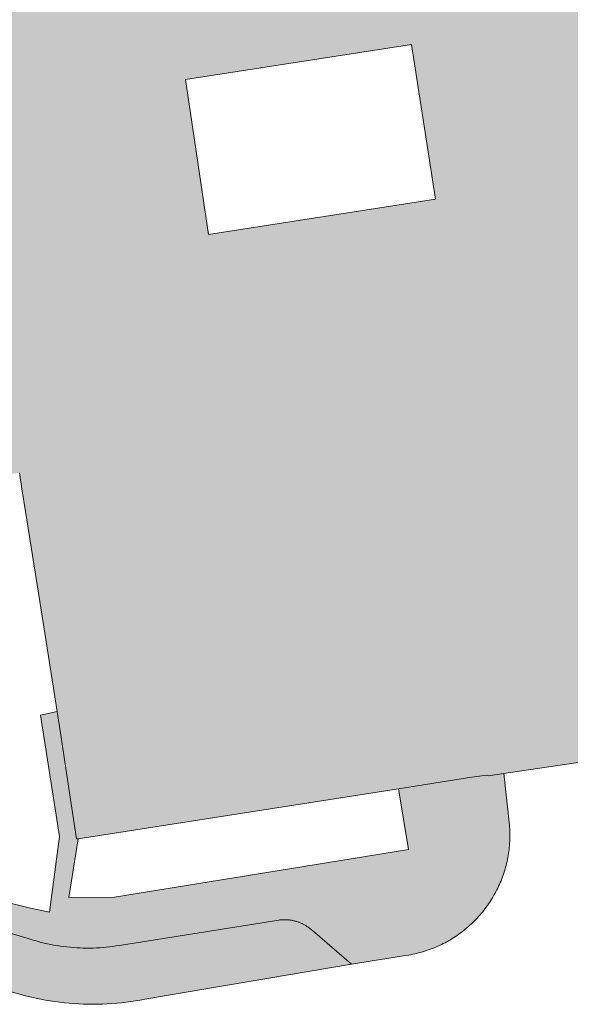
# Model space of a CAD drawing. Extents: x 97094 to 109644, y 463509 to 471969.
# Tile 201 of 256: x 103358 to 103382, y 468559 to 468601. Entities that reach past the tile are written whole.
import ezdxf

# ---------------------------------------------------------------- set-up
doc = ezdxf.new("R2010")
doc.units = 0
doc.layers.add('109 Onkruidbestrijding elementen', color=6, linetype='Continuous', lineweight=20, true_color=0xff00ff)

msp = doc.modelspace()

# ---------------------------------------------------------------- hatches: boundary and pattern name
at = {"layer": '109 Onkruidbestrijding elementen', "true_color": 0xff00ff}
h = msp.add_hatch(color=6, dxfattribs=at)
h.paths.add_polyline_path([(103385.443, 468619.736), (103383.906, 468618.322), (103383.833, 468618.261), (103383.701, 468618.147), (103383.571, 468618.031), (103383.444, 468617.913), (103383.318, 468617.793), (103383.194, 468617.67), (103383.073, 468617.546), (103382.953, 468617.419), (103382.836, 468617.29), (103382.721, 468617.16), (103382.608, 468617.027), (103382.497, 468616.893), (103382.389, 468616.757), (103382.283, 468616.618), (103382.179, 468616.479), (103382.078, 468616.337), (103381.979, 468616.194), (103381.882, 468616.049), (103381.788, 468615.902), (103381.697, 468615.754), (103381.608, 468615.604), (103381.522, 468615.453), (103381.438, 468615.301), (103381.357, 468615.147), (103381.278, 468614.991), (103381.202, 468614.835), (103381.129, 468614.677), (103381.058, 468614.518), (103380.99, 468614.357), (103380.925, 468614.196), (103380.67, 468613.549), (103380.097, 468609.955), (103373.349, 468608.969), (103358.925, 468606.715), (103348.547, 468605.21), (103349.266, 468600.399), (103350.044, 468595.184), (103350.832, 468589.91), (103356.086, 468590.651), (103356.664, 468586.223), (103356.729, 468585.727), (103356.794, 468585.231), (103352.617, 468584.584), (103352.809, 468582.785), (103352.822, 468582.662), (103353.037, 468581.27), (103353.074, 468581.027), (103357.565, 468581.72), (103357.677, 468581.014), (103357.832, 468580.034), (103358.557, 468575.46), (103359.115, 468571.938), (103359.217, 468571.294), (103359.379, 468570.267), (103359.757, 468567.754), (103360.061, 468565.734), (103360.135, 468565.746), (103374.107, 468567.927), (103375.193, 468568.097), (103375.656, 468568.169), (103377.206, 468568.423), (103377.959, 468568.513), (103378.027, 468568.493), (103378.706, 468568.593), (103385.285, 468569.559), (103385.286, 468569.561), (103385.577, 468569.678), (103387.812, 468570.045), (103390.169, 468570.403), (103401.159, 468572.073), (103404.119, 468572.522), (103412.055, 468573.728), (103412.648, 468573.818), (103411.866, 468578.521), (103411.023, 468583.592), (103410.086, 468583.472), (103409.512, 468587.859), (103409.215, 468591.869), (103409.006, 468593.518), (103408.403, 468598.264), (103407.646, 468603.374), (103407.635, 468603.467), (103407.41, 468605.441), (103407.498, 468605.854), (103407.719, 468606.188), (103408.084, 468606.433), (103408.416, 468606.656), (103410.631, 468606.929), (103410.611, 468610.374), (103410.611, 468610.407), (103410.626, 468610.407), (103412.147, 468613.818), (103413.532, 468617.067), (103414.093, 468619.627), (103414.223, 468623.042), (103414.23, 468623.224), (103413.589, 468623.125), (103410.613, 468622.74), (103409.15, 468617.197), (103408.699, 468616.737), (103407.064, 468616.566), (103407.191, 468611.93), (103400.215, 468611.166), (103400.002, 468613.111), (103399.719, 468615.732), (103398.308, 468615.553), (103395.027, 468615.208), (103393.12, 468617.713), (103392.576, 468618.338), (103392.315, 468618.569), (103391.957, 468618.887), (103391.872, 468618.952), (103391.785, 468619.016), (103391.698, 468619.078), (103391.61, 468619.139), (103391.52, 468619.198), (103391.43, 468619.255), (103391.338, 468619.311), (103391.246, 468619.366), (103391.153, 468619.419), (103391.059, 468619.471), (103390.964, 468619.52), (103390.868, 468619.569), (103390.772, 468619.615), (103390.674, 468619.66), (103390.576, 468619.704), (103390.477, 468619.745), (103390.378, 468619.786), (103390.278, 468619.824), (103390.177, 468619.861), (103390.076, 468619.896), (103389.974, 468619.929), (103389.871, 468619.96), (103389.768, 468619.99), (103389.665, 468620.018), (103389.561, 468620.045), (103389.456, 468620.069), (103389.352, 468620.092), (103389.247, 468620.113), (103389.141, 468620.132), (103389.035, 468620.15), (103388.929, 468620.166), (103388.823, 468620.18), (103388.716, 468620.192), (103388.61, 468620.202), (103388.503, 468620.211), (103388.396, 468620.218), (103388.289, 468620.223), (103388.181, 468620.226), (103388.074, 468620.227), (103387.967, 468620.227), (103387.86, 468620.224), (103387.753, 468620.22), (103387.645, 468620.214), (103387.538, 468620.207), (103387.432, 468620.197), (103387.325, 468620.186), (103387.219, 468620.173), (103387.112, 468620.158), (103387.006, 468620.142), (103386.901, 468620.123), (103386.795, 468620.103), (103386.69, 468620.081), (103386.586, 468620.058), (103386.482, 468620.032), (103386.378, 468620.005), (103386.275, 468619.976), (103386.172, 468619.945), (103386.07, 468619.913), (103385.968, 468619.879), (103385.867, 468619.843), (103385.443, 468619.736)])
h.paths.add_polyline_path([(103365.088, 468597.022), (103364.812, 468598.878), (103374.676, 468600.414), (103375.722, 468593.657), (103365.818, 468592.123), (103365.088, 468597.022)])
h.paths.add_polyline_path([(103391.863, 468603.115), (103391.547, 468603.167), (103391.113, 468600.563), (103391.361, 468600.597), (103391.408, 468600.25), (103389.984, 468600.218), (103388.566, 468600.359), (103387.176, 468600.669), (103385.234, 468601.614), (103383.644, 468603.075), (103382.539, 468604.93), (103384.038, 468613.909), (103383.885, 468613.848), (103383.743, 468614.13), (103389.967, 468616.667), (103397.322, 468607.496), (103393.29, 468604.262), (103393.246, 468603.996), (103391.863, 468603.115)])
for points in [[(103338.157, 468595.396), (103338.791, 468579.198), (103338.836, 468578.807), (103338.887, 468578.416), (103338.945, 468578.027), (103339.01, 468577.639), (103339.081, 468577.251), (103339.159, 468576.865), (103339.243, 468576.481), (103339.335, 468576.098), (103339.432, 468575.716), (103339.537, 468575.337), (103339.647, 468574.959), (103339.765, 468574.583), (103339.888, 468574.209), (103340.019, 468573.837), (103340.155, 468573.468), (103340.298, 468573.101), (103340.447, 468572.737), (103340.602, 468572.375), (103340.764, 468572.016), (103340.931, 468571.659), (103341.105, 468571.306), (103341.307, 468570.913), (103341.517, 468570.525), (103341.734, 468570.14), (103341.958, 468569.759), (103342.19, 468569.383), (103342.428, 468569.012), (103342.674, 468568.645), (103342.927, 468568.283), (103343.187, 468567.926), (103343.423, 468567.614), (103343.663, 468567.307), (103343.909, 468567.004), (103344.161, 468566.705), (103344.417, 468566.41), (103344.678, 468566.119), (103344.944, 468565.833), (103345.215, 468565.552), (103345.491, 468565.275), (103345.771, 468565.004), (103346.056, 468564.736), (103346.346, 468564.474), (103346.64, 468564.217), (103346.938, 468563.965), (103347.24, 468563.718), (103347.547, 468563.476), (103347.858, 468563.239), (103348.173, 468563.008), (103348.491, 468562.782), (103348.814, 468562.561), (103349.14, 468562.346), (103349.469, 468562.137), (103349.803, 468561.933), (103350.139, 468561.735), (103350.479, 468561.543), (103350.823, 468561.357), (103351.169, 468561.176), (103351.518, 468561.001), (103351.871, 468560.833), (103352.226, 468560.67), (103352.584, 468560.514), (103352.944, 468560.363), (103353.307, 468560.219), (103353.672, 468560.081), (103354.04, 468559.949), (103354.04, 468559.951), (103357.893, 468558.876), (103357.894, 468558.876), (103358.096, 468558.827), (103358.299, 468558.781), (103358.502, 468558.739), (103358.706, 468558.7), (103358.911, 468558.666), (103359.117, 468558.634), (103359.323, 468558.607), (103359.529, 468558.583), (103359.736, 468558.562), (103359.943, 468558.546), (103360.15, 468558.533), (103360.358, 468558.523), (103360.566, 468558.518), (103360.773, 468558.516), (103360.981, 468558.517), (103361.189, 468558.523), (103361.396, 468558.532), (103361.604, 468558.544), (103361.811, 468558.561), (103362.018, 468558.581), (103362.224, 468558.604), (103362.43, 468558.631), (103362.636, 468558.662), (103362.841, 468558.697), (103363.045, 468558.735), (103372.057, 468560.261), (103370.351, 468561.733), (103370.328, 468561.753), (103370.305, 468561.773), (103370.282, 468561.793), (103370.258, 468561.812), (103370.234, 468561.831), (103370.21, 468561.85), (103370.186, 468561.868), (103370.161, 468561.885), (103370.136, 468561.903), (103370.11, 468561.919), (103370.084, 468561.936), (103370.058, 468561.952), (103370.032, 468561.967), (103370.006, 468561.982), (103369.979, 468561.997), (103369.952, 468562.011), (103369.924, 468562.024), (103369.897, 468562.038), (103369.869, 468562.05), (103369.841, 468562.063), (103369.813, 468562.074), (103369.785, 468562.086), (103369.756, 468562.097), (103369.728, 468562.107), (103369.699, 468562.117), (103369.67, 468562.126), (103369.641, 468562.135), (103369.611, 468562.143), (103369.582, 468562.151), (103369.552, 468562.159), (103369.522, 468562.165), (103369.493, 468562.172), (103369.463, 468562.178), (103369.433, 468562.183), (103369.403, 468562.188), (103369.372, 468562.192), (103369.342, 468562.196), (103369.312, 468562.199), (103369.282, 468562.202), (103369.251, 468562.205), (103369.221, 468562.206), (103369.19, 468562.208), (103369.16, 468562.208), (103369.129, 468562.209), (103369.099, 468562.208), (103369.068, 468562.208), (103369.038, 468562.206), (103369.007, 468562.204), (103368.977, 468562.202), (103368.947, 468562.199), (103368.916, 468562.196), (103368.886, 468562.192), (103361.925, 468561.083), (103361.783, 468561.061), (103361.641, 468561.041), (103361.499, 468561.024), (103361.356, 468561.009), (103361.213, 468560.996), (103361.07, 468560.986), (103360.926, 468560.979), (103360.783, 468560.973), (103360.639, 468560.971), (103360.496, 468560.971), (103360.352, 468560.973), (103360.209, 468560.978), (103360.066, 468560.985), (103359.922, 468560.994), (103359.779, 468561.007), (103359.637, 468561.021), (103359.494, 468561.038), (103359.352, 468561.057), (103359.21, 468561.079), (103359.069, 468561.104), (103358.928, 468561.13), (103358.787, 468561.159), (103358.647, 468561.191), (103358.469, 468561.235), (103358.292, 468561.283), (103358.117, 468561.335), (103357.942, 468561.39), (103354.734, 468562.328), (103354.068, 468562.523), (103353.72, 468562.665), (103353.374, 468562.814), (103353.031, 468562.97), (103352.692, 468563.131), (103352.355, 468563.299), (103352.021, 468563.473), (103351.691, 468563.654), (103351.364, 468563.84), (103351.041, 468564.033), (103350.721, 468564.231), (103349.026, 468565.425), (103348.741, 468565.652), (103348.46, 468565.885), (103348.184, 468566.122), (103347.911, 468566.365), (103347.643, 468566.612), (103347.38, 468566.864), (103347.12, 468567.12), (103346.866, 468567.382), (103346.616, 468567.647), (103346.371, 468567.917), (103346.131, 468568.191), (103345.896, 468568.47), (103345.665, 468568.753), (103345.44, 468569.039), (103345.22, 468569.33), (103345.002, 468569.629), (103344.789, 468569.932), (103344.582, 468570.239), (103344.381, 468570.55), (103344.185, 468570.864), (103343.994, 468571.182), (103343.81, 468571.503), (103343.631, 468571.827), (103343.459, 468572.155), (103343.292, 468572.485), (103343.131, 468572.819), (103342.979, 468573.15), (103342.832, 468573.483), (103342.692, 468573.819), (103342.557, 468574.158), (103342.429, 468574.499), (103342.307, 468574.842), (103342.19, 468575.187), (103342.08, 468575.534), (103341.977, 468575.883), (103341.879, 468576.234), (103341.788, 468576.587), (103341.702, 468576.941), (103341.624, 468577.296), (103341.551, 468577.653), (103341.485, 468578.012), (103341.425, 468578.371), (103341.372, 468578.731), (103341.325, 468579.092), (103341.285, 468579.454), (103341.251, 468579.817), (103341.223, 468580.18), (103340.626, 468596.19), (103340.525, 468598.293), (103338.157, 468595.396)], [(103370.351, 468561.733), (103372.057, 468560.261), (103374.33, 468560.633), (103374.552, 468560.666), (103374.639, 468560.682), (103374.726, 468560.699), (103374.813, 468560.717), (103374.899, 468560.737), (103374.985, 468560.759), (103375.07, 468560.782), (103375.156, 468560.806), (103375.24, 468560.832), (103375.325, 468560.859), (103375.409, 468560.887), (103375.492, 468560.917), (103375.575, 468560.948), (103375.657, 468560.981), (103375.739, 468561.015), (103375.82, 468561.05), (103375.901, 468561.087), (103375.981, 468561.125), (103376.06, 468561.165), (103376.139, 468561.205), (103376.216, 468561.247), (103376.294, 468561.291), (103376.37, 468561.335), (103376.446, 468561.381), (103376.521, 468561.428), (103376.595, 468561.477), (103376.669, 468561.526), (103376.741, 468561.577), (103376.813, 468561.629), (103376.884, 468561.682), (103376.953, 468561.737), (103377.022, 468561.792), (103377.09, 468561.849), (103377.158, 468561.907), (103377.224, 468561.966), (103377.289, 468562.026), (103377.353, 468562.087), (103377.416, 468562.149), (103377.478, 468562.212), (103377.539, 468562.276), (103377.599, 468562.342), (103377.658, 468562.408), (103377.715, 468562.475), (103377.772, 468562.543), (103377.827, 468562.612), (103377.882, 468562.682), (103377.935, 468562.753), (103377.987, 468562.825), (103378.037, 468562.897), (103378.087, 468562.971), (103378.135, 468563.045), (103378.182, 468563.12), (103378.228, 468563.196), (103378.272, 468563.273), (103378.316, 468563.35), (103378.358, 468563.428), (103378.398, 468563.507), (103378.437, 468563.586), (103378.475, 468563.666), (103378.512, 468563.747), (103378.547, 468563.828), (103378.581, 468563.91), (103378.614, 468563.992), (103378.645, 468564.075), (103378.675, 468564.158), (103378.703, 468564.242), (103378.73, 468564.327), (103378.756, 468564.411), (103378.78, 468564.497), (103378.802, 468564.582), (103378.824, 468564.668), (103378.844, 468564.754), (103378.862, 468564.841), (103378.879, 468564.928), (103378.894, 468565.015), (103378.908, 468565.103), (103378.921, 468565.19), (103378.932, 468565.278), (103378.942, 468565.366), (103378.95, 468565.454), (103378.957, 468565.543), (103378.962, 468565.631), (103378.966, 468565.72), (103378.968, 468565.808), (103378.969, 468565.897), (103378.968, 468565.985), (103378.966, 468566.074), (103378.963, 468566.162), (103378.958, 468566.251), (103378.951, 468566.339), (103378.706, 468568.593), (103378.027, 468568.493), (103377.959, 468568.513), (103377.206, 468568.423), (103375.656, 468568.169), (103375.193, 468568.097), (103374.107, 468567.927), (103374.55, 468565.28), (103372.576, 468564.96), (103361.716, 468563.198), (103359.728, 468563.178), (103360.135, 468565.746), (103360.061, 468565.734), (103359.757, 468567.754), (103359.379, 468570.267), (103359.217, 468571.294), (103358.48, 468571.142), (103359.313, 468565.842), (103358.882, 468562.532), (103358.465, 468562.618), (103358.049, 468562.711), (103357.635, 468562.812), (103357.222, 468562.919), (103356.812, 468563.034), (103356.404, 468563.156), (103355.998, 468563.286), (103355.594, 468563.422), (103355.193, 468563.565), (103354.794, 468563.715), (103354.398, 468563.873), (103354.005, 468564.037), (103353.614, 468564.208), (103353.227, 468564.386), (103352.843, 468564.57), (103352.462, 468564.761), (103352.085, 468564.959), (103351.711, 468565.164), (103351.341, 468565.375), (103350.974, 468565.592), (103350.761, 468565.027), (103350.699, 468564.323), (103350.721, 468564.231), (103351.041, 468564.033), (103351.364, 468563.84), (103351.691, 468563.654), (103352.021, 468563.473), (103352.355, 468563.299), (103352.692, 468563.131), (103353.031, 468562.97), (103353.374, 468562.814), (103353.72, 468562.665), (103354.068, 468562.523), (103354.734, 468562.328), (103357.942, 468561.39), (103358.117, 468561.335), (103358.292, 468561.283), (103358.469, 468561.235), (103358.647, 468561.191), (103358.787, 468561.159), (103358.928, 468561.13), (103359.069, 468561.104), (103359.21, 468561.079), (103359.352, 468561.057), (103359.494, 468561.038), (103359.637, 468561.021), (103359.779, 468561.007), (103359.922, 468560.994), (103360.066, 468560.985), (103360.209, 468560.978), (103360.352, 468560.973), (103360.496, 468560.971), (103360.639, 468560.971), (103360.783, 468560.973), (103360.926, 468560.979), (103361.07, 468560.986), (103361.213, 468560.996), (103361.356, 468561.009), (103361.499, 468561.024), (103361.641, 468561.041), (103361.783, 468561.061), (103361.925, 468561.083), (103368.886, 468562.192), (103368.916, 468562.196), (103368.947, 468562.199), (103368.977, 468562.202), (103369.007, 468562.204), (103369.038, 468562.206), (103369.068, 468562.208), (103369.099, 468562.208), (103369.129, 468562.209), (103369.16, 468562.208), (103369.19, 468562.208), (103369.221, 468562.206), (103369.251, 468562.205), (103369.282, 468562.202), (103369.312, 468562.199), (103369.342, 468562.196), (103369.372, 468562.192), (103369.403, 468562.188), (103369.433, 468562.183), (103369.463, 468562.178), (103369.493, 468562.172), (103369.522, 468562.165), (103369.552, 468562.159), (103369.582, 468562.151), (103369.611, 468562.143), (103369.641, 468562.135), (103369.67, 468562.126), (103369.699, 468562.117), (103369.728, 468562.107), (103369.756, 468562.097), (103369.785, 468562.086), (103369.813, 468562.074), (103369.841, 468562.063), (103369.869, 468562.05), (103369.897, 468562.038), (103369.924, 468562.024), (103369.952, 468562.011), (103369.979, 468561.997), (103370.006, 468561.982), (103370.032, 468561.967), (103370.058, 468561.952), (103370.084, 468561.936), (103370.11, 468561.919), (103370.136, 468561.903), (103370.161, 468561.885), (103370.186, 468561.868), (103370.21, 468561.85), (103370.234, 468561.831), (103370.258, 468561.812), (103370.282, 468561.793), (103370.305, 468561.773), (103370.328, 468561.753), (103370.351, 468561.733)]]:
    msp.add_hatch(color=6, dxfattribs=at).paths.add_polyline_path(points)

# ---------------------------------------------------------------- linework, layer by layer
at = {"layer": '109 Onkruidbestrijding elementen', "color": 3, "true_color": 0x00ff00}
msp.add_lwpolyline([(103365.088, 468597.022), (103364.812, 468598.878), (103374.676, 468600.414), (103375.722, 468593.657), (103365.818, 468592.123), (103365.088, 468597.022)], close=True, dxfattribs=at)
for points in [[(103357.565, 468581.72), (103357.677, 468581.014), (103357.832, 468580.034), (103358.557, 468575.46), (103359.115, 468571.938), (103359.217, 468571.294), (103359.379, 468570.267), (103359.757, 468567.754), (103360.061, 468565.734), (103360.135, 468565.746), (103374.107, 468567.927), (103375.193, 468568.097), (103375.656, 468568.169), (103377.206, 468568.423), (103377.959, 468568.513), (103378.027, 468568.493), (103378.706, 468568.593), (103385.285, 468569.559)], [(103354.734, 468562.328), (103357.942, 468561.39), (103358.117, 468561.335), (103358.292, 468561.283), (103358.469, 468561.235), (103358.647, 468561.191), (103358.787, 468561.159), (103358.928, 468561.13), (103359.069, 468561.104), (103359.21, 468561.079), (103359.352, 468561.057), (103359.494, 468561.038), (103359.637, 468561.021), (103359.779, 468561.007), (103359.922, 468560.994), (103360.066, 468560.985), (103360.209, 468560.978), (103360.352, 468560.973), (103360.496, 468560.971), (103360.639, 468560.971), (103360.783, 468560.973), (103360.926, 468560.979), (103361.07, 468560.986), (103361.213, 468560.996), (103361.356, 468561.009), (103361.499, 468561.024), (103361.641, 468561.041), (103361.783, 468561.061), (103361.925, 468561.083), (103368.886, 468562.192), (103368.916, 468562.196), (103368.947, 468562.199), (103368.977, 468562.202), (103369.007, 468562.204), (103369.038, 468562.206), (103369.068, 468562.208), (103369.099, 468562.208), (103369.129, 468562.209), (103369.16, 468562.208), (103369.19, 468562.208), (103369.221, 468562.206), (103369.251, 468562.205), (103369.282, 468562.202), (103369.312, 468562.199), (103369.342, 468562.196), (103369.372, 468562.192), (103369.403, 468562.188), (103369.433, 468562.183), (103369.463, 468562.178), (103369.493, 468562.172), (103369.522, 468562.165), (103369.552, 468562.159), (103369.582, 468562.151), (103369.611, 468562.143), (103369.641, 468562.135), (103369.67, 468562.126), (103369.699, 468562.117), (103369.728, 468562.107), (103369.756, 468562.097), (103369.785, 468562.086), (103369.813, 468562.074), (103369.841, 468562.063), (103369.869, 468562.05), (103369.897, 468562.038), (103369.924, 468562.024), (103369.952, 468562.011), (103369.979, 468561.997), (103370.006, 468561.982), (103370.032, 468561.967), (103370.058, 468561.952), (103370.084, 468561.936), (103370.11, 468561.919), (103370.136, 468561.903), (103370.161, 468561.885), (103370.186, 468561.868), (103370.21, 468561.85), (103370.234, 468561.831), (103370.258, 468561.812), (103370.282, 468561.793), (103370.305, 468561.773), (103370.328, 468561.753), (103370.351, 468561.733), (103370.351, 468561.733), (103372.057, 468560.261), (103374.33, 468560.633), (103374.552, 468560.666), (103374.639, 468560.682), (103374.726, 468560.699), (103374.813, 468560.717), (103374.899, 468560.737), (103374.985, 468560.759), (103375.07, 468560.782), (103375.156, 468560.806), (103375.24, 468560.832), (103375.325, 468560.859), (103375.409, 468560.887), (103375.492, 468560.917), (103375.575, 468560.948), (103375.657, 468560.981), (103375.739, 468561.015), (103375.82, 468561.05), (103375.901, 468561.087), (103375.981, 468561.125), (103376.06, 468561.165), (103376.139, 468561.205), (103376.216, 468561.247), (103376.294, 468561.291), (103376.37, 468561.335), (103376.446, 468561.381), (103376.521, 468561.428), (103376.595, 468561.477), (103376.669, 468561.526), (103376.741, 468561.577), (103376.813, 468561.629), (103376.884, 468561.682), (103376.953, 468561.737), (103377.022, 468561.792), (103377.09, 468561.849), (103377.158, 468561.907), (103377.224, 468561.966), (103377.289, 468562.026), (103377.353, 468562.087), (103377.416, 468562.149), (103377.478, 468562.212), (103377.539, 468562.276), (103377.599, 468562.342), (103377.658, 468562.408), (103377.715, 468562.475), (103377.772, 468562.543), (103377.827, 468562.612), (103377.882, 468562.682), (103377.935, 468562.753), (103377.987, 468562.825), (103378.037, 468562.897), (103378.087, 468562.971), (103378.135, 468563.045), (103378.182, 468563.12), (103378.228, 468563.196), (103378.272, 468563.273), (103378.316, 468563.35), (103378.358, 468563.428), (103378.398, 468563.507), (103378.437, 468563.586), (103378.475, 468563.666), (103378.512, 468563.747), (103378.547, 468563.828), (103378.581, 468563.91), (103378.614, 468563.992), (103378.645, 468564.075), (103378.675, 468564.158), (103378.703, 468564.242), (103378.73, 468564.327), (103378.756, 468564.411), (103378.78, 468564.497), (103378.802, 468564.582), (103378.824, 468564.668), (103378.844, 468564.754), (103378.862, 468564.841), (103378.879, 468564.928), (103378.894, 468565.015), (103378.908, 468565.103), (103378.921, 468565.19), (103378.932, 468565.278), (103378.942, 468565.366), (103378.95, 468565.454), (103378.957, 468565.543), (103378.962, 468565.631), (103378.966, 468565.72), (103378.968, 468565.808), (103378.969, 468565.897), (103378.968, 468565.985), (103378.966, 468566.074), (103378.963, 468566.162), (103378.958, 468566.251), (103378.951, 468566.339), (103378.706, 468568.593), (103378.027, 468568.493), (103377.959, 468568.513), (103377.206, 468568.423), (103375.656, 468568.169), (103375.193, 468568.097), (103374.107, 468567.927), (103374.55, 468565.28), (103372.576, 468564.96), (103361.716, 468563.198), (103359.728, 468563.178), (103360.135, 468565.746), (103360.061, 468565.734), (103359.757, 468567.754), (103359.379, 468570.267), (103359.217, 468571.294), (103358.48, 468571.142), (103359.313, 468565.842), (103358.882, 468562.532), (103358.465, 468562.618), (103358.049, 468562.711), (103357.635, 468562.812), (103357.222, 468562.919)], [(103354.04, 468559.951), (103357.893, 468558.876), (103357.894, 468558.876), (103358.096, 468558.827), (103358.299, 468558.781), (103358.502, 468558.739), (103358.706, 468558.7), (103358.911, 468558.666), (103359.117, 468558.634), (103359.323, 468558.607), (103359.529, 468558.583), (103359.736, 468558.562), (103359.943, 468558.546), (103360.15, 468558.533), (103360.358, 468558.523), (103360.566, 468558.518), (103360.773, 468558.516), (103360.981, 468558.517), (103361.189, 468558.523), (103361.396, 468558.532), (103361.604, 468558.544), (103361.811, 468558.561), (103362.018, 468558.581), (103362.224, 468558.604), (103362.43, 468558.631), (103362.636, 468558.662), (103362.841, 468558.697), (103363.045, 468558.735), (103372.057, 468560.261), (103370.351, 468561.733), (103370.328, 468561.753), (103370.305, 468561.773), (103370.282, 468561.793), (103370.258, 468561.812), (103370.234, 468561.831), (103370.21, 468561.85), (103370.186, 468561.868), (103370.161, 468561.885), (103370.136, 468561.903), (103370.11, 468561.919), (103370.084, 468561.936), (103370.058, 468561.952), (103370.032, 468561.967), (103370.006, 468561.982), (103369.979, 468561.997), (103369.952, 468562.011), (103369.924, 468562.024), (103369.897, 468562.038), (103369.869, 468562.05), (103369.841, 468562.063), (103369.813, 468562.074), (103369.785, 468562.086), (103369.756, 468562.097), (103369.728, 468562.107), (103369.699, 468562.117), (103369.67, 468562.126), (103369.641, 468562.135), (103369.611, 468562.143), (103369.582, 468562.151), (103369.552, 468562.159), (103369.522, 468562.165), (103369.493, 468562.172), (103369.463, 468562.178), (103369.433, 468562.183), (103369.403, 468562.188), (103369.372, 468562.192), (103369.342, 468562.196), (103369.312, 468562.199), (103369.282, 468562.202), (103369.251, 468562.205), (103369.221, 468562.206), (103369.19, 468562.208), (103369.16, 468562.208), (103369.129, 468562.209), (103369.099, 468562.208), (103369.068, 468562.208), (103369.038, 468562.206), (103369.007, 468562.204), (103368.977, 468562.202), (103368.947, 468562.199), (103368.916, 468562.196), (103368.886, 468562.192), (103361.925, 468561.083), (103361.783, 468561.061), (103361.641, 468561.041), (103361.499, 468561.024), (103361.356, 468561.009), (103361.213, 468560.996), (103361.07, 468560.986), (103360.926, 468560.979), (103360.783, 468560.973), (103360.639, 468560.971), (103360.496, 468560.971), (103360.352, 468560.973), (103360.209, 468560.978), (103360.066, 468560.985), (103359.922, 468560.994), (103359.779, 468561.007), (103359.637, 468561.021), (103359.494, 468561.038), (103359.352, 468561.057), (103359.21, 468561.079), (103359.069, 468561.104), (103358.928, 468561.13), (103358.787, 468561.159), (103358.647, 468561.191), (103358.469, 468561.235), (103358.292, 468561.283), (103358.117, 468561.335), (103357.942, 468561.39), (103354.734, 468562.328)]]:
    msp.add_lwpolyline(points, dxfattribs=at)

doc.saveas('drawing.dxf')
